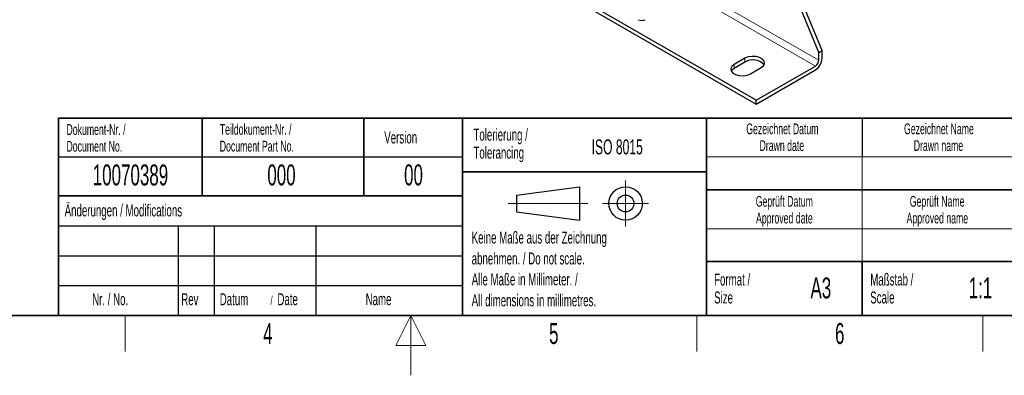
# Model space of a CAD drawing. Header units: millimetres. Extents: x 5 to 418, y 2 to 292.
# Tile 12 of 28: x 152 to 316, y 2 to 61. Entities that reach past the tile are written whole.
import ezdxf

# ---------------------------------------------------------------- set-up
doc = ezdxf.new("R2010")
doc.units = ezdxf.units.MM
doc.layers.add('SLD-0', color=7, linetype='Continuous')
doc.styles.add('SLDTEXTSTYLE0', font='TXT', dxfattribs={"width": 0.605})

# ---------------------------------------------------------------- blocks, each defined once
blk = doc.blocks.new('SW_NOTE_0_4')
at = {"layer": 'SLD-0', "color": 0, "char_height": 1.8, "attachment_point": 2, "style": 'SLDTEXTSTYLE0'}
for s, insert in [('Gezeichnet Name', (9.7, 2.32)), ('Drawn name', (9.62, -0.48))]:
    blk.add_mtext(s, dxfattribs=dict(at, insert=insert))
blk = doc.blocks.new('SW_NOTE_0_5')
at = {"layer": 'SLD-0', "color": 0, "char_height": 1.8, "attachment_point": 2, "style": 'SLDTEXTSTYLE0'}
for s, insert in [('Gezeichnet Datum', (10.04, 2.32)), ('Drawn date', (9.95, -0.48))]:
    blk.add_mtext(s, dxfattribs=dict(at, insert=insert))
blk = doc.blocks.new('SW_NOTE_0_6')
at = {"layer": 'SLD-0', "color": 0, "char_height": 2, "attachment_point": 1, "style": 'SLDTEXTSTYLE0'}
for s, insert in [('Maßstab /', (0, 2.58)), ('Scale', (0, -0.42))]:
    blk.add_mtext(s, dxfattribs=dict(at, insert=insert))
blk = doc.blocks.new('SW_NOTE_0_7')
at = {"layer": 'SLD-0', "color": 0, "char_height": 1.8, "attachment_point": 2, "style": 'SLDTEXTSTYLE0'}
for s, insert in [('Geprüft Datum', (7.96, 2.32)), ('Approved date', (7.97, -0.48))]:
    blk.add_mtext(s, dxfattribs=dict(at, insert=insert))
blk = doc.blocks.new('SW_NOTE_0_8')
at = {"layer": 'SLD-0', "color": 0, "char_height": 2, "attachment_point": 1, "style": 'SLDTEXTSTYLE0'}
for s, insert in [('Format /', (0, 2.58)), ('Size', (0, -0.42))]:
    blk.add_mtext(s, dxfattribs=dict(at, insert=insert))
blk = doc.blocks.new('SW_NOTE_0_9')
at = {"layer": 'SLD-0', "color": 0, "char_height": 2, "attachment_point": 1, "style": 'SLDTEXTSTYLE0'}
for s, insert in [('Keine Maße aus der Zeichnung', (0, 2.58)), ('abnehmen. / Do not scale.', (0, -0.92)), ('Alle Maße in Millimeter. /', (0, -4.42)), ('All dimensions in millimetres.', (0, -7.92))]:
    blk.add_mtext(s, dxfattribs=dict(at, insert=insert))
blk = doc.blocks.new('SW_NOTE_0_10')
at = {"layer": 'SLD-0', "color": 0, "char_height": 2, "attachment_point": 1, "style": 'SLDTEXTSTYLE0'}
for s, insert in [('Tolerierung /', (0, 2.58)), ('Tolerancing', (0, -0.42))]:
    blk.add_mtext(s, dxfattribs=dict(at, insert=insert))
blk = doc.blocks.new('SW_NOTE_0_11')
at = {"layer": 'SLD-0', "color": 0, "char_height": 1.8, "attachment_point": 1, "style": 'SLDTEXTSTYLE0'}
for s, insert in [('Dokument-Nr. /', (0, 2.32)), ('Document No.', (0, -0.48))]:
    blk.add_mtext(s, dxfattribs=dict(at, insert=insert))
blk = doc.blocks.new('SW_NOTE_0_12')
at = {"layer": 'SLD-0', "color": 0, "char_height": 1.8, "attachment_point": 1, "style": 'SLDTEXTSTYLE0'}
for s, insert in [('Teildokument-Nr. /', (0, 2.32)), ('Document Part No.', (0, -0.48))]:
    blk.add_mtext(s, dxfattribs=dict(at, insert=insert))
blk = doc.blocks.new('SW_NOTE_0_13')
at = {"layer": 'SLD-0', "color": 0, "attachment_point": 1, "style": 'SLDTEXTSTYLE0'}
for s, insert, char_height in [('Datum', (0, 2.58), 2), ('/', (8.48, 2.08), 1.5), ('Date', (9.64, 2.58), 2)]:
    blk.add_mtext(s, dxfattribs=dict(at, insert=insert, char_height=char_height))
blk = doc.blocks.new('SW_NOTE_0_14')
at = {"layer": 'SLD-0', "color": 0, "char_height": 1.8, "attachment_point": 2, "style": 'SLDTEXTSTYLE0'}
for s, insert in [('Geprüft Name', (7.62, 2.32)), ('Approved name', (7.65, -0.48))]:
    blk.add_mtext(s, dxfattribs=dict(at, insert=insert))

msp = doc.modelspace()

# ---------------------------------------------------------------- linework, layer by layer
at = {"color": 7, "linetype": 'Continuous', "lineweight": 18}
for p, q in [((228.537, 87.329), (285.105, 54.673)), ((284.539, 53.693), (227.971, 86.349)), ((272.773, 54.346), (272.773, 54.999)), ((270.963, 53.301), (270.963, 53.954))]:
    msp.add_line(p, q, dxfattribs=at)
at = {"color": 7, "linetype": 'Continuous', "lineweight": 25}
for p, q in [((274.64, 47.978), (218.071, 80.634)), ((218.071, 79.981), (274.64, 47.325)), ((285.105, 55.979), (281.036, 65.845)), ((285.671, 56.306), (281.602, 66.172)), ((285.105, 55.979), (285.671, 56.306)), ((285.105, 54.673), (285.105, 55.979)), ((285.671, 54.999), (285.671, 56.306)), ((272.773, 54.999), (270.963, 53.954)), ((272.773, 54.346), (270.963, 53.301)), ((273.678, 52.386), (275.489, 53.431)), ((274.64, 47.978), (284.539, 53.693)), ((274.64, 47.325), (284.539, 53.039)), ((274.64, 47.325), (274.64, 47.978))]:
    msp.add_line(p, q, dxfattribs=at)
at = {"color": 7, "linetype": 'Continuous', "lineweight": 25, "flags": 128}
for points in [[(275.489, 53.431), (275.871, 53.747), (276.044, 54.119), (275.985, 54.502), (275.704, 54.851), (275.232, 55.123), (274.628, 55.286), (273.964, 55.319), (273.319, 55.22), (272.773, 54.999)], [(270.963, 53.954), (270.581, 53.639), (270.408, 53.267), (270.466, 52.883), (270.748, 52.534), (271.219, 52.262), (271.824, 52.1), (272.488, 52.066), (273.132, 52.166), (273.678, 52.386)], [(270.963, 53.301), (270.581, 52.985), (270.486, 52.844)]]:
    msp.add_lwpolyline(points, dxfattribs=at)
at = {"color": 7, "linetype": 'Continuous', "lineweight": 25}
for centre, radius, start, end in [((255.548, 62.54), 1.23, 242.60967, 297.39033), ((274.097, 52.212), 2.511, 41.8986, 121.80322), ((283.215, 55.111), 2.459, 302.60548, 357.39452), ((283.877, 54.728), 1.229, 302.60548, 357.39452)]:
    msp.add_arc(centre, radius, start, end, dxfattribs=at)
at = {"layer": 'SLD-0', "lineweight": 35}
for p, q in [((158.117, 45), (225.617, 45)), ((158.117, 45), (158.117, 32)), ((182.117, 45), (182.117, 32)), ((209.117, 45), (209.117, 32)), ((225.617, 45), (225.617, 32)), ((225.617, 45), (266.33, 45)), ((225.617, 45), (225.617, 36)), ((266.33, 12), (266.33, 45)), ((266.33, 45), (266.33, 12)), ((318, 45), (266.33, 45)), ((225.617, 36), (266.33, 36)), ((225.617, 36), (225.617, 12)), ((266.33, 33), (318, 33)), ((158.117, 32), (158.117, 12)), ((158.117, 32), (225.617, 32)), ((225.617, 32), (225.617, 12)), ((266.33, 21), (318, 21)), ((292.33, 21), (292.33, 12)), ((26, 12), (408, 12)), ((158.117, 12), (225.617, 12)), ((225.617, 12), (266.33, 12)), ((266.33, 12), (318, 12))]:
    msp.add_line(p, q, dxfattribs=at)
at = {"layer": 'SLD-0'}
for p, q in [((292.33, 45), (292.33, 38.5)), ((158.117, 38.5), (225.617, 38.5)), ((158.117, 27), (225.617, 27)), ((178.117, 27), (178.117, 12)), ((184.117, 27), (184.117, 12)), ((201.117, 27), (201.117, 12)), ((158.117, 22), (225.617, 22)), ((158.117, 17), (225.617, 17))]:
    msp.add_line(p, q, dxfattribs=at)
at = {"layer": 'SLD-0', "lineweight": 18}
for p, q in [((266.33, 38.5), (318, 38.5)), ((292.33, 38.5), (292.33, 33)), ((252.84, 34.575), (252.84, 26.875)), ((292.33, 33), (292.33, 26.5)), ((233.24, 30.725), (246.54, 30.725)), ((248.99, 30.725), (256.69, 30.725)), ((266.33, 26.5), (318, 26.5)), ((292.33, 26.5), (292.33, 21)), ((169.25, 6), (169.25, 12)), ((217, 12), (214.5, 7)), ((217, 2), (217, 12)), ((219.5, 7), (217, 12)), ((264.75, 6), (264.75, 12)), ((312.5, 6), (312.5, 12)), ((214.5, 7), (219.5, 7))]:
    msp.add_line(p, q, dxfattribs=at)
at = {"layer": 'SLD-0', "lineweight": 25}
for p, q in [((234.64, 32.125), (245.14, 33.525)), ((245.14, 33.525), (245.14, 27.925)), ((158.117, 32), (225.617, 32)), ((234.64, 32.125), (234.64, 29.325)), ((234.64, 29.325), (245.14, 27.925))]:
    msp.add_line(p, q, dxfattribs=at)
for radius in [2.8, 1.4]:
    msp.add_circle((252.84, 30.725), radius, dxfattribs=at)

# ---------------------------------------------------------------- block references
at = {"layer": 'SLD-0'}
for name, p in [('SW_NOTE_0_11', (159.471, 41.669)), ('SW_NOTE_0_12', (185.072, 41.687)), ('SW_NOTE_0_10', (227.439, 40.639)), ('SW_NOTE_0_5', (268.985, 41.784)), ('SW_NOTE_0_4', (295.468, 41.784)), ('SW_NOTE_0_7', (271.39, 29.665)), ('SW_NOTE_0_14', (297.254, 29.665)), ('SW_NOTE_0_9', (227.14, 23.453)), ('SW_NOTE_0_8', (267.625, 16.433)), ('SW_NOTE_0_6', (293.703, 16.433)), ('SW_NOTE_0_13', (185.063, 13.146))]:
    msp.add_blockref(name, p, dxfattribs=at)

# ---------------------------------------------------------------- texts
at = {"layer": 'SLD-0', "style": 'SLDTEXTSTYLE0'}
for s, insert, char_height, attachment_point in [('Version', (212.545, 42.76), 2, 1), ('ISO 8015', (247.172, 41.434), 2.5, 1), ('10070389', (170.156, 37.243), 3.5, 2), ('000', (195.377, 37.243), 3.5, 2), ('00', (217.424, 37.253), 3.5, 2), ('Änderungen / Modifications', (159.17, 30.562), 2, 1), ('A3', (285.451, 18.361), 3.5, 2), ('1:1', (312.11, 18.361), 3.5, 2), ('Nr. / No.', (163.753, 15.724), 2, 1), ('Rev', (178.635, 15.724), 2, 1), ('Name', (209.428, 15.729), 2, 1), ('4', (193.103, 10.743), 3.5, 2), ('5', (240.853, 10.743), 3.5, 2), ('6', (288.603, 10.743), 3.5, 2)]:
    msp.add_mtext(s, dxfattribs=dict(at, insert=insert, char_height=char_height, attachment_point=attachment_point))

doc.saveas('drawing.dxf')
